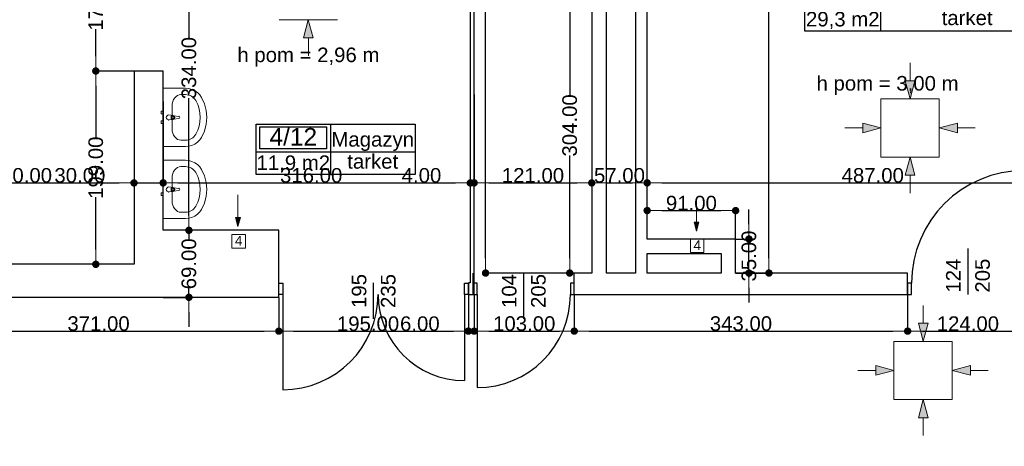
# Model space of a CAD drawing. Header units: millimetres. Extents: x -166872 to -65719, y 14266 to 44345.
# Tile 40 of 65: x -124714 to -114583, y 33545 to 37938. Entities that reach past the tile are written whole.
import ezdxf
from ezdxf.enums import TextEntityAlignment as Align

# ---------------------------------------------------------------- set-up
doc = ezdxf.new("R2010")
doc.units = ezdxf.units.MM
doc.header["$MEASUREMENT"] = 0
for name, color, linetype in [('Drzwi', 7, 'Continuous'), ('Linia', 7, 'Continuous'), ('Obiekt', 7, 'Continuous'), ('Strefa', 7, 'Continuous'), ('Słup', 7, 'Continuous'), ('Tekst', 7, 'Continuous'), ('Wymiary', 63, 'Continuous'), ('Ściana', 7, 'Continuous')]:
    doc.layers.add(name, color=color, linetype=linetype)
doc.styles.add('Arial', font='txt')
doc.styles.add('Times new roman', font='txt')
doc.dimstyles.new('GENERATED_STYLE__1', dxfattribs={"dimtxt": 150, "dimasz": 152, "dimexe": 0.18, "dimexo": 0, "dimgap": 0.09, "dimtad": 1, "dimtih": 1, "dimtoh": 1, "dimlfac": 0.1, "dimzin": 0, "dimdsep": 46, "dimtxsty": 'Arial', "dimblk": 'ARROWHEAD_11', "dimblk1": 'ARROWHEAD_11', "dimblk2": 'ARROWHEAD_11', "dimcen": 0.09, "dimclrd": 114, "dimclre": 114, "dimclrt": 114, "dimazin": 0, "dimtfac": 1, "dimtdec": 4, "dimtmove": 0, "dimatfit": 3, "dimfxl": 1, "dimtolj": 1, "dimtzin": 0, "dimarcsym": 0})
doc.dimstyles.new('GENERATED_STYLE__2', dxfattribs={"dimtxt": 150, "dimasz": 152, "dimexe": 0.18, "dimexo": 0, "dimgap": 0.09, "dimtad": 1, "dimlfac": 0.1, "dimzin": 0, "dimdsep": 46, "dimtxsty": 'Arial', "dimblk": 'ARROWHEAD_11', "dimblk1": 'ARROWHEAD_11', "dimblk2": 'ARROWHEAD_11', "dimcen": 0.09, "dimclrd": 114, "dimclre": 114, "dimclrt": 114, "dimazin": 0, "dimtfac": 1, "dimtdec": 4, "dimtmove": 0, "dimatfit": 3, "dimfxl": 1, "dimtolj": 1, "dimtzin": 0, "dimarcsym": 0})

# ---------------------------------------------------------------- blocks, each defined once
blk = doc.blocks.new('Magazyn_4_12_12', base_point=(-121517, 36577))
at = {"layer": 'Strefa'}
for p, q in [((-122281, 36860), (-120646, 36860)), ((-122281, 36342), (-122281, 36860)), ((-122242, 36834), (-121556, 36834)), ((-122242, 36608), (-122242, 36834)), ((-121556, 36834), (-121556, 36608)), ((-121517, 36860), (-121517, 36342)), ((-120646, 36860), (-120646, 36342)), ((-122281, 36577), (-120646, 36577)), ((-121556, 36608), (-122242, 36608)), ((-120646, 36342), (-122281, 36342))]:
    blk.add_line(p, q, dxfattribs=at)
at = {"layer": 'Strefa', "style": 'Arial'}
for tag, height, p in [('ROOM_NUMBER', 180, (-121899, 36732)), ('ROOM_NAME', 150, (-121082, 36706)), ('ROOM_CALC_AREA', 150, (-121899, 36465)), ('floor_f', 150, (-121082, 36479))]:
    blk.add_attdef(tag, text='', height=height, dxfattribs=at).set_placement(p, align=Align.MIDDLE_CENTER)
blk = doc.blocks.new('Sala pooperacyjna_4_14_14', base_point=(-115856, 38055))
at = {"layer": 'Strefa'}
for p, q in [((-116635, 38338), (-114076, 38338)), ((-116635, 37820), (-116635, 38338)), ((-116596, 38312), (-115895, 38312)), ((-116596, 38086), (-116596, 38312)), ((-115895, 38312), (-115895, 38086)), ((-115856, 38338), (-115856, 37820)), ((-114076, 38338), (-114076, 37820)), ((-116635, 38055), (-114076, 38055)), ((-115895, 38086), (-116596, 38086)), ((-114076, 37820), (-116635, 37820))]:
    blk.add_line(p, q, dxfattribs=at)
at = {"layer": 'Strefa', "style": 'Arial'}
for tag, height, p in [('ROOM_NUMBER', 180, (-116245, 38210)), ('ROOM_NAME', 150, (-114966, 38184)), ('ROOM_CALC_AREA', 150, (-116245, 37943)), ('floor_f', 150, (-114966, 37957))]:
    blk.add_attdef(tag, text='', height=height, dxfattribs=at).set_placement(p, align=Align.MIDDLE_CENTER)
blk = doc.blocks.new('ARROWHEAD_11')
at = {"color": 0, "linetype": 'Continuous', "lineweight": 0}
blk.add_line((0, 0), (-1, 0), dxfattribs=at)
at = {"color": 0, "linetype": 'Continuous', "lineweight": 0, "const_width": 0.25, "flags": 128}
blk.add_lwpolyline([(-0.125, 0, 1), (0.125, 0, 1)], format="xyb", close=True, dxfattribs=at)
blk = doc.blocks.new('*D5693')
at = {"layer": 'Defpoints', "color": 0}
for p in [(-122048, 35079), (-122048, 34731), (-125758, 28394)]:
    blk.add_point(p, dxfattribs=at)
at = {"layer": 'Wymiary', "color": 114, "lineweight": -2}
for p, q in [((-122048, 35079), (-122048, 34731)), ((-125758, 28394), (-125758, 34731)), ((-125606, 34731), (-122200, 34731))]:
    blk.add_line(p, q, dxfattribs=at)
at = {"layer": 'Wymiary', "color": 114, "lineweight": -2, "xscale": 152, "yscale": 152, "zscale": 152, "rotation": 180}
blk.add_blockref('ARROWHEAD_11', (-125758, 34731), dxfattribs=at)
at = {"layer": 'Wymiary', "color": 114, "lineweight": -2, "xscale": 152, "yscale": 152, "zscale": 152}
blk.add_blockref('ARROWHEAD_11', (-122048, 34731), dxfattribs=at)
at = {"layer": 'Wymiary', "color": 114, "lineweight": 13, "insert": (-123903, 34808), "char_height": 150, "attachment_point": 5, "style": 'Arial'}
blk.add_mtext('\\A1;371.00', dxfattribs=at)
blk = doc.blocks.new('*D5694')
at = {"layer": 'Defpoints', "color": 0}
for p in [(-122048, 35079), (-120098, 35109), (-120098, 34731)]:
    blk.add_point(p, dxfattribs=at)
at = {"layer": 'Wymiary', "color": 114, "lineweight": -2}
for p, q in [((-122048, 35079), (-122048, 34731)), ((-120098, 35109), (-120098, 34731)), ((-121896, 34731), (-120250, 34731))]:
    blk.add_line(p, q, dxfattribs=at)
at = {"layer": 'Wymiary', "color": 114, "lineweight": -2, "xscale": 152, "yscale": 152, "zscale": 152, "rotation": 180}
blk.add_blockref('ARROWHEAD_11', (-122048, 34731), dxfattribs=at)
at = {"layer": 'Wymiary', "color": 114, "lineweight": -2, "xscale": 152, "yscale": 152, "zscale": 152}
blk.add_blockref('ARROWHEAD_11', (-120098, 34731), dxfattribs=at)
at = {"layer": 'Wymiary', "color": 114, "lineweight": 13, "insert": (-121130, 34807), "char_height": 150, "attachment_point": 5, "style": 'Arial'}
blk.add_mtext('\\A1;195.00', dxfattribs=at)
blk = doc.blocks.new('*D5695')
at = {"layer": 'Defpoints', "color": 0}
for p in [(-120098, 35109), (-120038, 35109), (-120038, 34731)]:
    blk.add_point(p, dxfattribs=at)
at = {"layer": 'Wymiary', "color": 114, "lineweight": -2}
for p, q in [((-120098, 35109), (-120098, 34731)), ((-120038, 35109), (-120038, 34731)), ((-120792, 34731), (-120402, 34731)), ((-120402, 34731), (-120250, 34731)), ((-120098, 34731), (-120038, 34731)), ((-119886, 34731), (-119734, 34731))]:
    blk.add_line(p, q, dxfattribs=at)
at = {"layer": 'Wymiary', "color": 114, "lineweight": -2, "xscale": 152, "yscale": 152, "zscale": 152}
blk.add_blockref('ARROWHEAD_11', (-120098, 34731), dxfattribs=at)
at = {"layer": 'Wymiary', "color": 114, "lineweight": -2, "xscale": 152, "yscale": 152, "zscale": 152, "rotation": 180}
blk.add_blockref('ARROWHEAD_11', (-120038, 34731), dxfattribs=at)
at = {"layer": 'Wymiary', "color": 114, "lineweight": 13, "insert": (-120597, 34807), "char_height": 150, "attachment_point": 5, "style": 'Arial'}
blk.add_mtext('\\A1;6.00', dxfattribs=at)
blk = doc.blocks.new('*D5696')
at = {"layer": 'Defpoints', "color": 0}
for p in [(-120038, 35109), (-119008, 35109), (-119008, 34731)]:
    blk.add_point(p, dxfattribs=at)
at = {"layer": 'Wymiary', "color": 114, "lineweight": -2}
for p, q in [((-120038, 35109), (-120038, 34731)), ((-119008, 35109), (-119008, 34731)), ((-119886, 34731), (-119160, 34731))]:
    blk.add_line(p, q, dxfattribs=at)
at = {"layer": 'Wymiary', "color": 114, "lineweight": -2, "xscale": 152, "yscale": 152, "zscale": 152, "rotation": 180}
blk.add_blockref('ARROWHEAD_11', (-120038, 34731), dxfattribs=at)
at = {"layer": 'Wymiary', "color": 114, "lineweight": -2, "xscale": 152, "yscale": 152, "zscale": 152}
blk.add_blockref('ARROWHEAD_11', (-119008, 34731), dxfattribs=at)
at = {"layer": 'Wymiary', "color": 114, "lineweight": 13, "insert": (-119523, 34808), "char_height": 150, "attachment_point": 5, "style": 'Arial'}
blk.add_mtext('\\A1;103.00', dxfattribs=at)
blk = doc.blocks.new('*D5697')
at = {"layer": 'Defpoints', "color": 0}
for p in [(-119008, 35109), (-115578, 35109), (-115578, 34731)]:
    blk.add_point(p, dxfattribs=at)
at = {"layer": 'Wymiary', "color": 114, "lineweight": -2}
for p, q in [((-119008, 35109), (-119008, 34731)), ((-115578, 35109), (-115578, 34731)), ((-118856, 34731), (-115730, 34731))]:
    blk.add_line(p, q, dxfattribs=at)
at = {"layer": 'Wymiary', "color": 114, "lineweight": -2, "xscale": 152, "yscale": 152, "zscale": 152, "rotation": 180}
blk.add_blockref('ARROWHEAD_11', (-119008, 34731), dxfattribs=at)
at = {"layer": 'Wymiary', "color": 114, "lineweight": -2, "xscale": 152, "yscale": 152, "zscale": 152}
blk.add_blockref('ARROWHEAD_11', (-115578, 34731), dxfattribs=at)
at = {"layer": 'Wymiary', "color": 114, "lineweight": 13, "insert": (-117293, 34808), "char_height": 150, "attachment_point": 5, "style": 'Arial'}
blk.add_mtext('\\A1;343.00', dxfattribs=at)
blk = doc.blocks.new('*D5698')
at = {"layer": 'Defpoints', "color": 0}
for p in [(-115578, 35109), (-114338, 35109), (-114338, 34731)]:
    blk.add_point(p, dxfattribs=at)
at = {"layer": 'Wymiary', "color": 114, "lineweight": -2}
for p, q in [((-115578, 35109), (-115578, 34731)), ((-114338, 35109), (-114338, 34731)), ((-115426, 34731), (-114490, 34731))]:
    blk.add_line(p, q, dxfattribs=at)
at = {"layer": 'Wymiary', "color": 114, "lineweight": -2, "xscale": 152, "yscale": 152, "zscale": 152, "rotation": 180}
blk.add_blockref('ARROWHEAD_11', (-115578, 34731), dxfattribs=at)
at = {"layer": 'Wymiary', "color": 114, "lineweight": -2, "xscale": 152, "yscale": 152, "zscale": 152}
blk.add_blockref('ARROWHEAD_11', (-114338, 34731), dxfattribs=at)
at = {"layer": 'Wymiary', "color": 114, "lineweight": 13, "insert": (-114958, 34807), "char_height": 150, "attachment_point": 5, "style": 'Arial'}
blk.add_mtext('\\A1;124.00', dxfattribs=at)
blk = doc.blocks.new('*D5808')
at = {"layer": 'Defpoints', "color": 0}
for p in [(-123931, 37409), (-123538, 37409), (-123538, 35419)]:
    blk.add_point(p, dxfattribs=at)
at = {"layer": 'Wymiary', "color": 114, "lineweight": -2}
for p, q in [((-123538, 37409), (-123932, 37409)), ((-123931, 37257), (-123931, 36718)), ((-123931, 35571), (-123931, 36110)), ((-123538, 35419), (-123932, 35419))]:
    blk.add_line(p, q, dxfattribs=at)
at = {"layer": 'Wymiary', "color": 114, "lineweight": -2, "xscale": 152, "yscale": 152, "zscale": 152}
for p, rotation in [((-123931, 37409), 90), ((-123931, 35419), 270)]:
    blk.add_blockref('ARROWHEAD_11', p, dxfattribs=dict(at, rotation=rotation))
at = {"layer": 'Wymiary', "color": 114, "lineweight": 13, "insert": (-123931, 36414), "char_height": 150, "attachment_point": 5, "rotation": 90, "style": 'Arial'}
blk.add_mtext('\\A1;199.00', dxfattribs=at)
blk = doc.blocks.new('*D5809')
at = {"layer": 'Defpoints', "color": 0}
for p in [(-123931, 39109), (-123538, 39109), (-123538, 37409)]:
    blk.add_point(p, dxfattribs=at)
at = {"layer": 'Wymiary', "color": 114, "lineweight": -2}
for p, q in [((-123538, 39109), (-123932, 39109)), ((-123931, 38957), (-123931, 38450)), ((-123931, 37561), (-123931, 37841)), ((-123538, 37409), (-123932, 37409))]:
    blk.add_line(p, q, dxfattribs=at)
at = {"layer": 'Wymiary', "color": 114, "lineweight": -2, "xscale": 152, "yscale": 152, "zscale": 152}
for p, rotation in [((-123931, 39109), 90), ((-123931, 37409), 270)]:
    blk.add_blockref('ARROWHEAD_11', p, dxfattribs=dict(at, rotation=rotation))
at = {"layer": 'Wymiary', "color": 114, "lineweight": 13, "insert": (-123931, 38145), "char_height": 150, "attachment_point": 5, "rotation": 90, "style": 'Arial'}
blk.add_mtext('\\A1;170.00', dxfattribs=at)
blk = doc.blocks.new('*D5813')
at = {"layer": 'Defpoints', "color": 0}
for p in [(-119055, 38369), (-118828, 38369), (-118828, 35329)]:
    blk.add_point(p, dxfattribs=at)
at = {"layer": 'Wymiary', "color": 114, "lineweight": -2}
for p, q in [((-118828, 38369), (-119055, 38369)), ((-119055, 38217), (-119055, 37160)), ((-119055, 35481), (-119055, 36538)), ((-118828, 35329), (-119055, 35329))]:
    blk.add_line(p, q, dxfattribs=at)
at = {"layer": 'Wymiary', "color": 114, "lineweight": -2, "xscale": 152, "yscale": 152, "zscale": 152}
for p, rotation in [((-119055, 38369), 90), ((-119055, 35329), 270)]:
    blk.add_blockref('ARROWHEAD_11', p, dxfattribs=dict(at, rotation=rotation))
at = {"layer": 'Wymiary', "color": 114, "lineweight": 13, "insert": (-119055, 36849), "char_height": 150, "attachment_point": 5, "rotation": 90, "style": 'Arial'}
blk.add_mtext('\\A1;304.00', dxfattribs=at)
blk = doc.blocks.new('*D5814')
at = {"layer": 'Defpoints', "color": 0}
for p in [(-117348, 35679), (-117211, 35679), (-117348, 35329)]:
    blk.add_point(p, dxfattribs=at)
at = {"layer": 'Wymiary', "color": 114, "lineweight": -2}
for p, q in [((-117211, 35831), (-117211, 35983)), ((-117348, 35679), (-117211, 35679)), ((-117211, 35329), (-117211, 35679)), ((-117348, 35329), (-117211, 35329)), ((-117211, 35177), (-117211, 35025))]:
    blk.add_line(p, q, dxfattribs=at)
at = {"layer": 'Wymiary', "color": 114, "lineweight": -2, "xscale": 152, "yscale": 152, "zscale": 152}
for p, rotation in [((-117211, 35679), 270), ((-117211, 35329), 90)]:
    blk.add_blockref('ARROWHEAD_11', p, dxfattribs=dict(at, rotation=rotation))
at = {"layer": 'Wymiary', "color": 114, "lineweight": 13, "insert": (-117211, 35504), "char_height": 150, "attachment_point": 5, "rotation": 90, "style": 'Arial'}
blk.add_mtext('\\A1;35.00', dxfattribs=at)
blk = doc.blocks.new('*D5817')
at = {"layer": 'Defpoints', "color": 0}
for p in [(-117348, 35972), (-118258, 35679), (-117348, 35679)]:
    blk.add_point(p, dxfattribs=at)
at = {"layer": 'Wymiary', "color": 114, "lineweight": -2}
for p, q in [((-118258, 35679), (-118258, 35972)), ((-118106, 35972), (-117500, 35972)), ((-117348, 35679), (-117348, 35972))]:
    blk.add_line(p, q, dxfattribs=at)
at = {"layer": 'Wymiary', "color": 114, "lineweight": -2, "xscale": 152, "yscale": 152, "zscale": 152, "rotation": 180}
blk.add_blockref('ARROWHEAD_11', (-118258, 35972), dxfattribs=at)
at = {"layer": 'Wymiary', "color": 114, "lineweight": -2, "xscale": 152, "yscale": 152, "zscale": 152}
blk.add_blockref('ARROWHEAD_11', (-117348, 35972), dxfattribs=at)
at = {"layer": 'Wymiary', "color": 114, "lineweight": 13, "insert": (-117803, 36048), "char_height": 150, "attachment_point": 5, "style": 'Arial'}
blk.add_mtext('\\A1;91.00', dxfattribs=at)
blk = doc.blocks.new('*D5818')
at = {"layer": 'Defpoints', "color": 0}
for p in [(-118258, 41625), (-117005, 41625), (-117348, 35329)]:
    blk.add_point(p, dxfattribs=at)
at = {"layer": 'Wymiary', "color": 114, "lineweight": -2}
for p, q in [((-118258, 41625), (-117005, 41625)), ((-117005, 41473), (-117005, 38643)), ((-117005, 35481), (-117005, 38311)), ((-117348, 35329), (-117005, 35329))]:
    blk.add_line(p, q, dxfattribs=at)
at = {"layer": 'Wymiary', "color": 114, "lineweight": -2, "xscale": 152, "yscale": 152, "zscale": 152}
for p, rotation in [((-117005, 41625), 90), ((-117005, 35329), 270)]:
    blk.add_blockref('ARROWHEAD_11', p, dxfattribs=dict(at, rotation=rotation))
at = {"layer": 'Wymiary', "color": 114, "lineweight": 13, "insert": (-117005, 38477), "char_height": 150, "attachment_point": 5, "rotation": 90, "style": 'Arial'}
blk.add_mtext('\\A1;630', dxfattribs=at)
blk = doc.blocks.new('*D5828')
at = {"layer": 'Defpoints', "color": 0}
for p in [(-119921, 41639), (-118950, 41639), (-118828, 35329)]:
    blk.add_point(p, dxfattribs=at)
at = {"layer": 'Wymiary', "color": 114, "lineweight": -2}
for p, q in [((-118950, 41639), (-119921, 41639)), ((-119921, 41487), (-119921, 38636)), ((-119921, 35481), (-119921, 38332)), ((-118828, 35329), (-119921, 35329))]:
    blk.add_line(p, q, dxfattribs=at)
at = {"layer": 'Wymiary', "color": 114, "lineweight": -2, "xscale": 152, "yscale": 152, "zscale": 152}
for p, rotation in [((-119921, 41639), 90), ((-119921, 35329), 270)]:
    blk.add_blockref('ARROWHEAD_11', p, dxfattribs=dict(at, rotation=rotation))
at = {"layer": 'Wymiary', "color": 114, "lineweight": 13, "insert": (-119921, 38484), "char_height": 150, "attachment_point": 5, "rotation": 90, "style": 'Arial'}
blk.add_mtext('\\A1;631', dxfattribs=at)
blk = doc.blocks.new('*D5839')
at = {"layer": 'Defpoints', "color": 0}
for p in [(-123538, 37094), (-123538, 36257), (-125638, 36144)]:
    blk.add_point(p, dxfattribs=at)
at = {"layer": 'Wymiary', "color": 114, "lineweight": -2}
for p, q in [((-123538, 37094), (-123538, 36257)), ((-125638, 36144), (-125638, 36257)), ((-125486, 36257), (-123690, 36257))]:
    blk.add_line(p, q, dxfattribs=at)
at = {"layer": 'Wymiary', "color": 114, "lineweight": -2, "xscale": 152, "yscale": 152, "zscale": 152, "rotation": 180}
blk.add_blockref('ARROWHEAD_11', (-125638, 36257), dxfattribs=at)
at = {"layer": 'Wymiary', "color": 114, "lineweight": -2, "xscale": 152, "yscale": 152, "zscale": 152}
blk.add_blockref('ARROWHEAD_11', (-123538, 36257), dxfattribs=at)
at = {"layer": 'Wymiary', "color": 114, "lineweight": 13, "insert": (-124702, 36334), "char_height": 150, "attachment_point": 5, "style": 'Arial'}
blk.add_mtext('\\A1;210.00', dxfattribs=at)
blk = doc.blocks.new('*D5840')
at = {"layer": 'Defpoints', "color": 0}
for p in [(-123538, 37094), (-123238, 37094), (-123238, 36257)]:
    blk.add_point(p, dxfattribs=at)
at = {"layer": 'Wymiary', "color": 114, "lineweight": -2}
for p, q in [((-123538, 37094), (-123538, 36257)), ((-123238, 37094), (-123238, 36257)), ((-124348, 36257), (-123842, 36257)), ((-123842, 36257), (-123690, 36257)), ((-123538, 36257), (-123238, 36257)), ((-123086, 36257), (-122934, 36257))]:
    blk.add_line(p, q, dxfattribs=at)
at = {"layer": 'Wymiary', "color": 114, "lineweight": -2, "xscale": 152, "yscale": 152, "zscale": 152}
blk.add_blockref('ARROWHEAD_11', (-123538, 36257), dxfattribs=at)
at = {"layer": 'Wymiary', "color": 114, "lineweight": -2, "xscale": 152, "yscale": 152, "zscale": 152, "rotation": 180}
blk.add_blockref('ARROWHEAD_11', (-123238, 36257), dxfattribs=at)
at = {"layer": 'Wymiary', "color": 114, "lineweight": 13, "insert": (-124095, 36334), "char_height": 150, "attachment_point": 5, "style": 'Arial'}
blk.add_mtext('\\A1;30.00', dxfattribs=at)
blk = doc.blocks.new('*D5841')
at = {"layer": 'Defpoints', "color": 0}
for p in [(-123238, 37094), (-120078, 37169), (-120078, 36257)]:
    blk.add_point(p, dxfattribs=at)
at = {"layer": 'Wymiary', "color": 114, "lineweight": -2}
for p, q in [((-123238, 37094), (-123238, 36257)), ((-120078, 37169), (-120078, 36257)), ((-123086, 36257), (-120230, 36257))]:
    blk.add_line(p, q, dxfattribs=at)
at = {"layer": 'Wymiary', "color": 114, "lineweight": -2, "xscale": 152, "yscale": 152, "zscale": 152, "rotation": 180}
blk.add_blockref('ARROWHEAD_11', (-123238, 36257), dxfattribs=at)
at = {"layer": 'Wymiary', "color": 114, "lineweight": -2, "xscale": 152, "yscale": 152, "zscale": 152}
blk.add_blockref('ARROWHEAD_11', (-120078, 36257), dxfattribs=at)
at = {"layer": 'Wymiary', "color": 114, "lineweight": 13, "insert": (-121715, 36334), "char_height": 150, "attachment_point": 5, "style": 'Arial'}
blk.add_mtext('\\A1;316.00', dxfattribs=at)
blk = doc.blocks.new('*D5842')
at = {"layer": 'Defpoints', "color": 0}
for p in [(-120078, 37169), (-120038, 37169), (-120038, 36257)]:
    blk.add_point(p, dxfattribs=at)
at = {"layer": 'Wymiary', "color": 114, "lineweight": -2}
for p, q in [((-120078, 37169), (-120078, 36257)), ((-120038, 37169), (-120038, 36257)), ((-120777, 36257), (-120382, 36257)), ((-120382, 36257), (-120230, 36257)), ((-120078, 36257), (-120038, 36257)), ((-119886, 36257), (-119734, 36257))]:
    blk.add_line(p, q, dxfattribs=at)
at = {"layer": 'Wymiary', "color": 114, "lineweight": -2, "xscale": 152, "yscale": 152, "zscale": 152}
blk.add_blockref('ARROWHEAD_11', (-120078, 36257), dxfattribs=at)
at = {"layer": 'Wymiary', "color": 114, "lineweight": -2, "xscale": 152, "yscale": 152, "zscale": 152, "rotation": 180}
blk.add_blockref('ARROWHEAD_11', (-120038, 36257), dxfattribs=at)
at = {"layer": 'Wymiary', "color": 114, "lineweight": 13, "insert": (-120580, 36334), "char_height": 150, "attachment_point": 5, "style": 'Arial'}
blk.add_mtext('\\A1;4.00', dxfattribs=at)
blk = doc.blocks.new('*D5843')
at = {"layer": 'Defpoints', "color": 0}
for p in [(-120038, 37169), (-118828, 36849), (-118828, 36257)]:
    blk.add_point(p, dxfattribs=at)
at = {"layer": 'Wymiary', "color": 114, "lineweight": -2}
for p, q in [((-120038, 37169), (-120038, 36257)), ((-118828, 36849), (-118828, 36257)), ((-119886, 36257), (-118980, 36257))]:
    blk.add_line(p, q, dxfattribs=at)
at = {"layer": 'Wymiary', "color": 114, "lineweight": -2, "xscale": 152, "yscale": 152, "zscale": 152, "rotation": 180}
blk.add_blockref('ARROWHEAD_11', (-120038, 36257), dxfattribs=at)
at = {"layer": 'Wymiary', "color": 114, "lineweight": -2, "xscale": 152, "yscale": 152, "zscale": 152}
blk.add_blockref('ARROWHEAD_11', (-118828, 36257), dxfattribs=at)
at = {"layer": 'Wymiary', "color": 114, "lineweight": 13, "insert": (-119433, 36334), "char_height": 150, "attachment_point": 5, "style": 'Arial'}
blk.add_mtext('\\A1;121.00', dxfattribs=at)
blk = doc.blocks.new('*D5844')
at = {"layer": 'Defpoints', "color": 0}
for p in [(-118828, 36849), (-118258, 36257), (-118258, 35679)]:
    blk.add_point(p, dxfattribs=at)
at = {"layer": 'Wymiary', "color": 114, "lineweight": -2}
for p, q in [((-118828, 36849), (-118828, 36257)), ((-118676, 36257), (-118410, 36257)), ((-118258, 35679), (-118258, 36257))]:
    blk.add_line(p, q, dxfattribs=at)
at = {"layer": 'Wymiary', "color": 114, "lineweight": -2, "xscale": 152, "yscale": 152, "zscale": 152, "rotation": 180}
blk.add_blockref('ARROWHEAD_11', (-118828, 36257), dxfattribs=at)
at = {"layer": 'Wymiary', "color": 114, "lineweight": -2, "xscale": 152, "yscale": 152, "zscale": 152}
blk.add_blockref('ARROWHEAD_11', (-118258, 36257), dxfattribs=at)
at = {"layer": 'Wymiary', "color": 114, "lineweight": 13, "insert": (-118543, 36334), "char_height": 150, "attachment_point": 5, "style": 'Arial'}
blk.add_mtext('\\A1;57.00', dxfattribs=at)
blk = doc.blocks.new('*D5845')
at = {"layer": 'Defpoints', "color": 0}
for p in [(-113388, 36257), (-118258, 35679), (-113388, 35639)]:
    blk.add_point(p, dxfattribs=at)
at = {"layer": 'Wymiary', "color": 114, "lineweight": -2}
for p, q in [((-118258, 35679), (-118258, 36257)), ((-118106, 36257), (-113540, 36257)), ((-113388, 35639), (-113388, 36257))]:
    blk.add_line(p, q, dxfattribs=at)
at = {"layer": 'Wymiary', "color": 114, "lineweight": -2, "xscale": 152, "yscale": 152, "zscale": 152, "rotation": 180}
blk.add_blockref('ARROWHEAD_11', (-118258, 36257), dxfattribs=at)
at = {"layer": 'Wymiary', "color": 114, "lineweight": -2, "xscale": 152, "yscale": 152, "zscale": 152}
blk.add_blockref('ARROWHEAD_11', (-113388, 36257), dxfattribs=at)
at = {"layer": 'Wymiary', "color": 114, "lineweight": 13, "insert": (-115937, 36334), "char_height": 150, "attachment_point": 5, "style": 'Arial'}
blk.add_mtext('\\A1;487.00', dxfattribs=at)
blk = doc.blocks.new('*D5855')
at = {"layer": 'Defpoints', "color": 0}
for p in [(-122973, 35769), (-122048, 35769), (-123238, 35079)]:
    blk.add_point(p, dxfattribs=at)
at = {"layer": 'Wymiary', "color": 114, "lineweight": -2}
for p, q in [((-122973, 35921), (-122973, 36073)), ((-122048, 35769), (-122973, 35769)), ((-122973, 35769), (-122973, 35678)), ((-122973, 35079), (-122973, 35171)), ((-123238, 35079), (-122973, 35079)), ((-122973, 34927), (-122973, 34775))]:
    blk.add_line(p, q, dxfattribs=at)
at = {"layer": 'Wymiary', "color": 114, "lineweight": -2, "xscale": 152, "yscale": 152, "zscale": 152}
for p, rotation in [((-122973, 35769), 270), ((-122973, 35079), 90)]:
    blk.add_blockref('ARROWHEAD_11', p, dxfattribs=dict(at, rotation=rotation))
at = {"layer": 'Wymiary', "color": 114, "lineweight": 13, "insert": (-122973, 35424), "char_height": 150, "attachment_point": 5, "rotation": 90, "style": 'Arial'}
blk.add_mtext('\\A1;69.00', dxfattribs=at)
blk = doc.blocks.new('*D5856')
at = {"layer": 'Defpoints', "color": 0}
for p in [(-123538, 39109), (-122973, 39109), (-122048, 35769)]:
    blk.add_point(p, dxfattribs=at)
at = {"layer": 'Wymiary', "color": 114, "lineweight": -2}
for p, q in [((-123538, 39109), (-122973, 39109)), ((-122973, 38957), (-122973, 37750)), ((-122973, 35921), (-122973, 37128)), ((-122048, 35769), (-122973, 35769))]:
    blk.add_line(p, q, dxfattribs=at)
at = {"layer": 'Wymiary', "color": 114, "lineweight": -2, "xscale": 152, "yscale": 152, "zscale": 152}
for p, rotation in [((-122973, 39109), 90), ((-122973, 35769), 270)]:
    blk.add_blockref('ARROWHEAD_11', p, dxfattribs=dict(at, rotation=rotation))
at = {"layer": 'Wymiary', "color": 114, "lineweight": 13, "insert": (-122973, 37439), "char_height": 150, "attachment_point": 5, "rotation": 90, "style": 'Arial'}
blk.add_mtext('\\A1;334.00', dxfattribs=at)

msp = doc.modelspace()

# ---------------------------------------------------------------- hatches: boundary and pattern name
at = {"layer": 'Linia', "linetype": 'Continuous', "lineweight": 13}
for points in [[(-121744.413, 37937.436), (-121794.164, 37750.767), (-121694.164, 37750.9)], [(-115552.903, 37122.484), (-115502.654, 37309.02), (-115602.654, 37309.153)], [(-115854.104, 36822.485), (-116040.706, 36872.485), (-116040.706, 36772.485)], [(-115253.304, 36822.485), (-115066.701, 36772.485), (-115066.701, 36872.485)], [(-115552.903, 36522.485), (-115602.654, 36335.816), (-115502.654, 36335.949)], [(-122468.548, 35806.971), (-122443.548, 35900.272), (-122493.548, 35900.272)], [(-117750.248, 35759.955), (-117725.248, 35853.257), (-117775.248, 35853.257)], [(-115418.102, 34626.22), (-115367.853, 34812.755), (-115467.853, 34812.889)], [(-115719.302, 34326.22), (-115905.905, 34376.22), (-115905.905, 34276.22)], [(-115118.502, 34326.22), (-114931.9, 34276.22), (-114931.9, 34376.22)], [(-115418.102, 34026.22), (-115467.853, 33839.551), (-115367.853, 33839.685)]]:
    msp.add_hatch(color=256, dxfattribs=at).paths.add_polyline_path(points)

# ---------------------------------------------------------------- linework, layer by layer
at = {"layer": 'Drzwi'}
for p, q in [((-122048.019, 35224.32), (-122008.019, 35224.32)), ((-122048.019, 35109.32), (-122048.019, 35224.32)), ((-122048.019, 35109.32), (-122048.019, 35224.32)), ((-122008.019, 35224.32), (-122008.019, 35109.32)), ((-120138.019, 35109.32), (-120138.019, 35224.32)), ((-120138.019, 35224.32), (-120098.019, 35224.32)), ((-120098.019, 35224.32), (-120098.019, 35109.32)), ((-120098.019, 35109.32), (-120098.019, 35224.32)), ((-120008.019, 35224.32), (-120048.019, 35224.32)), ((-120048.019, 35224.32), (-120048.019, 35109.32)), ((-120048.019, 35109.32), (-120048.019, 35224.32)), ((-120008.019, 35109.32), (-120008.019, 35224.32)), ((-119008.019, 35224.32), (-119048.019, 35224.32)), ((-119048.019, 35224.32), (-119048.019, 35109.32)), ((-119008.019, 35109.32), (-119008.019, 35224.32)), ((-119008.019, 35109.32), (-119008.019, 35224.32)), ((-115538.019, 35224.32), (-115578.019, 35224.32)), ((-115578.019, 35224.32), (-115578.019, 35109.32)), ((-115578.019, 35109.32), (-115578.019, 35224.32)), ((-115538.019, 35109.32), (-115538.019, 35224.32)), ((-122008.019, 35109.32), (-122048.019, 35109.32)), ((-122008.019, 35109.32), (-122008.019, 34127.32)), ((-120098.019, 35109.32), (-120138.019, 35109.32)), ((-120138.019, 35109.32), (-120138.019, 34221.32)), ((-120048.019, 35109.32), (-120008.019, 35109.32)), ((-120008.019, 35109.32), (-120008.019, 34149.32)), ((-119048.019, 35109.32), (-119008.019, 35109.32)), ((-115578.019, 35109.32), (-115538.019, 35109.32))]:
    msp.add_line(p, q, dxfattribs=at)
for centre, radius, start, end in [((-114378.019, 35224.32), 1160, 90, 180), ((-122008.019, 35109.32), 982, 270, 0), ((-120138.019, 35109.32), 888, 180, 270), ((-120008.019, 35109.32), 960, 270, 0)]:
    msp.add_arc(centre, radius, start, end, dxfattribs=at)
at = {"layer": 'Linia', "lineweight": 13}
for p, q in [((-122044.813, 37937.036), (-121444.813, 37937.036)), ((-121744.413, 37937.436), (-121794.164, 37750.767)), ((-121744.413, 37937.436), (-121694.164, 37750.9)), ((-121694.164, 37750.9), (-121794.164, 37750.767)), ((-121743.919, 37567.061), (-121744.164, 37750.834)), ((-115552.409, 37492.859), (-115552.654, 37309.087)), ((-115552.903, 37122.484), (-115602.654, 37309.153)), ((-115602.654, 37309.153), (-115502.654, 37309.02)), ((-115552.903, 37122.484), (-115502.654, 37309.02)), ((-115253.304, 37122.085), (-115853.304, 37122.085)), ((-115853.304, 37122.085), (-115853.304, 36522.885)), ((-115253.304, 36522.885), (-115253.304, 37122.085)), ((-116224.479, 36822.485), (-116040.706, 36822.485)), ((-115854.104, 36822.485), (-116040.706, 36872.485)), ((-116040.706, 36772.485), (-116040.706, 36872.485)), ((-115854.104, 36822.485), (-116040.706, 36772.485)), ((-115253.304, 36822.485), (-115066.701, 36872.485)), ((-115253.304, 36822.485), (-115066.701, 36772.485)), ((-115066.701, 36872.485), (-115066.701, 36772.485)), ((-114882.929, 36822.485), (-115066.701, 36822.485)), ((-115853.304, 36522.085), (-115253.304, 36522.085)), ((-115552.903, 36522.485), (-115602.654, 36335.816)), ((-115552.903, 36522.485), (-115502.654, 36335.949)), ((-115502.654, 36335.949), (-115602.654, 36335.816)), ((-115552.409, 36152.11), (-115552.654, 36335.883)), ((-122468.548, 36134.663), (-122468.548, 35900.272)), ((-117750.248, 36087.647), (-117750.248, 35853.257)), ((-122468.548, 35806.971), (-122493.548, 35900.272)), ((-122493.548, 35900.272), (-122443.548, 35900.272)), ((-122468.548, 35806.971), (-122443.548, 35900.272)), ((-117750.248, 35759.955), (-117775.248, 35853.257)), ((-117775.248, 35853.257), (-117725.248, 35853.257)), ((-117750.248, 35759.955), (-117725.248, 35853.257)), ((-122531.882, 35586.336), (-122531.882, 35726.336)), ((-122531.882, 35726.336), (-122391.882, 35726.336)), ((-122391.882, 35726.336), (-122391.882, 35586.336)), ((-117813.581, 35539.32), (-117813.581, 35679.32)), ((-117813.581, 35679.32), (-117673.581, 35679.32)), ((-117673.581, 35679.32), (-117673.581, 35539.32)), ((-122391.882, 35586.336), (-122531.882, 35586.336)), ((-117673.581, 35539.32), (-117813.581, 35539.32)), ((-115417.608, 34996.594), (-115417.853, 34812.822)), ((-115418.102, 34626.22), (-115467.853, 34812.889)), ((-115467.853, 34812.889), (-115367.853, 34812.755)), ((-115418.102, 34626.22), (-115367.853, 34812.755)), ((-115118.502, 34625.82), (-115718.502, 34625.82)), ((-115718.502, 34625.82), (-115718.502, 34026.62)), ((-115118.502, 34026.62), (-115118.502, 34625.82)), ((-115719.302, 34326.22), (-115905.905, 34376.22)), ((-115905.905, 34276.22), (-115905.905, 34376.22)), ((-115118.502, 34326.22), (-114931.9, 34376.22)), ((-114931.9, 34376.22), (-114931.9, 34276.22)), ((-116089.677, 34326.22), (-115905.905, 34326.22)), ((-115719.302, 34326.22), (-115905.905, 34276.22)), ((-115118.502, 34326.22), (-114931.9, 34276.22)), ((-114748.127, 34326.22), (-114931.9, 34326.22)), ((-115718.502, 34025.82), (-115118.502, 34025.82)), ((-115418.102, 34026.22), (-115467.853, 33839.551)), ((-115418.102, 34026.22), (-115367.853, 33839.685)), ((-115367.853, 33839.685), (-115467.853, 33839.551)), ((-115417.608, 33655.845), (-115417.853, 33839.618))]:
    msp.add_line(p, q, dxfattribs=at)
at = {"layer": 'Obiekt', "lineweight": 5}
for p, q in [((-123008.928, 37231.406), (-123238.019, 37231.406)), ((-123238.019, 37231.406), (-123238.019, 36631.406)), ((-122975.206, 37228.511), (-123008.928, 37231.406)), ((-122942.562, 37219.919), (-122975.206, 37228.511)), ((-122912.038, 37205.905), (-122942.562, 37219.919)), ((-122884.612, 37186.915), (-122912.038, 37205.905)), ((-122861.158, 37163.558), (-122884.612, 37186.915)), ((-123054.746, 37166.189), (-123008.928, 37166.189)), ((-122842.428, 37136.58), (-122861.158, 37163.558)), ((-122812.487, 37071.388), (-122842.428, 37136.58)), ((-123238.019, 36994.906), (-123258.019, 36994.906)), ((-123258.019, 36994.906), (-123258.019, 36967.906)), ((-123238.019, 36967.906), (-123238.019, 36994.906)), ((-123145.701, 37050.232), (-123145.701, 36812.58)), ((-122794.188, 37002.368), (-122812.487, 37071.388)), ((-122788.032, 36931.406), (-122794.188, 37002.368)), ((-123258.019, 36967.906), (-123238.019, 36967.906)), ((-123238.019, 36894.906), (-123258.019, 36894.906)), ((-123258.019, 36894.906), (-123258.019, 36867.906)), ((-123238.019, 36867.906), (-123238.019, 36894.906)), ((-123138.748, 36952.406), (-123180.701, 36956.406)), ((-123180.701, 36906.406), (-123138.748, 36910.406)), ((-123155.79, 36945.006), (-123140.92, 36945.006)), ((-123155.79, 36917.806), (-123155.79, 36945.006)), ((-123140.92, 36917.806), (-123155.79, 36917.806)), ((-123076.301, 36942.506), (-123129.234, 36949.136)), ((-123129.234, 36913.676), (-123076.301, 36920.306)), ((-122794.188, 36860.445), (-122788.032, 36931.406)), ((-123258.019, 36867.906), (-123238.019, 36867.906)), ((-122842.428, 36726.232), (-122812.487, 36791.424)), ((-122812.487, 36791.424), (-122794.188, 36860.445)), ((-123054.746, 36696.624), (-123008.928, 36696.624)), ((-122912.038, 36656.908), (-122884.612, 36675.897)), ((-122884.612, 36675.897), (-122861.158, 36699.254)), ((-122861.158, 36699.254), (-122842.428, 36726.232)), ((-123238.019, 36631.406), (-123008.928, 36631.406)), ((-123008.928, 36631.406), (-122975.206, 36634.301)), ((-122975.206, 36634.301), (-122942.562, 36642.893)), ((-122942.562, 36642.893), (-122912.038, 36656.908)), ((-123008.928, 36490.082), (-123238.019, 36490.082)), ((-123238.019, 36490.082), (-123238.019, 35890.082)), ((-122975.206, 36487.187), (-123008.928, 36490.082)), ((-122942.562, 36478.595), (-122975.206, 36487.187)), ((-122912.038, 36464.581), (-122942.562, 36478.595)), ((-123054.746, 36424.865), (-123008.928, 36424.865)), ((-122884.612, 36445.591), (-122912.038, 36464.581)), ((-122861.158, 36422.234), (-122884.612, 36445.591)), ((-122842.428, 36395.256), (-122861.158, 36422.234)), ((-122812.487, 36330.064), (-122842.428, 36395.256)), ((-123145.701, 36308.908), (-123145.701, 36071.256)), ((-122794.188, 36261.043), (-122812.487, 36330.064)), ((-123238.019, 36253.582), (-123258.019, 36253.582)), ((-123258.019, 36253.582), (-123258.019, 36226.582)), ((-123258.019, 36226.582), (-123238.019, 36226.582)), ((-123238.019, 36226.582), (-123238.019, 36253.582)), ((-123138.748, 36211.082), (-123180.701, 36215.082)), ((-123180.701, 36165.082), (-123138.748, 36169.082)), ((-123155.79, 36203.682), (-123140.92, 36203.682)), ((-123155.79, 36176.482), (-123155.79, 36203.682)), ((-123140.92, 36176.482), (-123155.79, 36176.482)), ((-123076.301, 36201.182), (-123129.234, 36207.812)), ((-123129.234, 36172.352), (-123076.301, 36178.982)), ((-122788.032, 36190.082), (-122794.188, 36261.043)), ((-122794.188, 36119.121), (-122788.032, 36190.082)), ((-123238.019, 36153.582), (-123258.019, 36153.582)), ((-123258.019, 36153.582), (-123258.019, 36126.582)), ((-123258.019, 36126.582), (-123238.019, 36126.582)), ((-123238.019, 36126.582), (-123238.019, 36153.582)), ((-122812.487, 36050.1), (-122794.188, 36119.121)), ((-122861.158, 35957.93), (-122842.428, 35984.908)), ((-122842.428, 35984.908), (-122812.487, 36050.1)), ((-123238.019, 35890.082), (-123008.928, 35890.082)), ((-123054.746, 35955.299), (-123008.928, 35955.299)), ((-123008.928, 35890.082), (-122975.206, 35892.977)), ((-122975.206, 35892.977), (-122942.562, 35901.569)), ((-122942.562, 35901.569), (-122912.038, 35915.583)), ((-122912.038, 35915.583), (-122884.612, 35934.573)), ((-122884.612, 35934.573), (-122861.158, 35957.93))]:
    msp.add_line(p, q, dxfattribs=at)
at = {"layer": 'Obiekt'}
for p, q in [((-114958.019, 35580.699), (-114958.019, 35109.32)), ((-119528.019, 34857.942), (-119528.019, 35329.32)), ((-121073.019, 34857.942), (-121073.019, 35229.32))]:
    msp.add_line(p, q, dxfattribs=at)
at = {"layer": 'Obiekt', "lineweight": 5}
for centre, radius, start, end in [((-123180.701, 36931.406), 25, 90, 270), ((-123140.92, 36931.406), 13.6, 270, 90), ((-123140.648, 36931.406), 21.086, 57.2289746, 84.8303928), ((-123140.648, 36931.406), 21.086, 275.1696072, 302.7710254), ((-123140.648, 36931.406), 21.086, 302.7710254, 57.2289746), ((-123077.691, 36931.406), 11.187, 277.1389248, 82.8610752), ((-123180.701, 36190.082), 25, 90, 270), ((-123140.92, 36190.082), 13.6, 270, 90), ((-123140.648, 36190.082), 21.086, 57.2289746, 84.8303928), ((-123140.648, 36190.082), 21.086, 275.1696072, 302.7710254), ((-123140.648, 36190.082), 21.086, 302.7710254, 57.2289746), ((-123077.691, 36190.082), 11.187, 277.1389248, 82.8610752)]:
    msp.add_arc(centre, radius, start, end, dxfattribs=at)
for centre, major_axis, ratio, start_param, end_param in [((-123054.746, 37050.102), (0, 116.066), 0.783645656, 0, 1.570796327), ((-123008.928, 37050.258), (121.2, 0), 0.956521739, 0.496974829, 1.570796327), ((-123238.019, 36931.406), (381.818, 0), 0.956521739, 5.786210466, 6.780160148), ((-123054.746, 36812.711), (0, 116.066), 0.783645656, 1.570796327, 3.141592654), ((-123008.928, 36812.554), (121.2, 0), 0.956521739, 4.71238898, 5.786210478), ((-123054.746, 36308.778), (0, 116.066), 0.783645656, 0, 1.570796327), ((-123008.928, 36308.934), (121.2, 0), 0.956521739, 0.496974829, 1.570796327), ((-123238.019, 36190.082), (381.818, 0), 0.956521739, 5.786210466, 6.780160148), ((-123054.746, 36071.386), (0, 116.066), 0.783645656, 1.570796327, 3.141592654), ((-123008.928, 36071.23), (121.2, 0), 0.956521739, 4.71238898, 5.786210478)]:
    msp.add_ellipse(centre, major_axis=major_axis, ratio=ratio, start_param=start_param, end_param=end_param, dxfattribs=at)
for p in [(-123180.701, 36906.406), (-123138.748, 36952.406), (-123129.234, 36913.676), (-123076.301, 36942.506), (-123138.748, 36211.082), (-123129.234, 36172.352), (-123076.301, 36201.182), (-123180.701, 36165.082)]:
    msp.add_point(p, dxfattribs=at)
at = {"layer": 'Słup'}
for p, q in [((-123538.019, 35769.32), (-123538.019, 35419.32)), ((-122048.019, 35769.32), (-123238.019, 35769.32)), ((-122048.019, 35079.32), (-122048.019, 35769.32)), ((-123538.019, 35079.32), (-123238.019, 35079.32)), ((-123238.019, 35079.32), (-122048.019, 35079.32))]:
    msp.add_line(p, q, dxfattribs=at)
at = {"layer": 'Ściana'}
for p, q in [((-123538.019, 37409.32), (-123238.019, 37409.32)), ((-120048.019, 35224.32), (-120048.019, 35329.32)), ((-119008.019, 35224.32), (-119008.019, 35329.32)), ((-115578.019, 35224.32), (-115578.019, 35329.32)), ((-122048.019, 35224.32), (-122048.019, 35229.32)), ((-122048.019, 35109.32), (-122048.019, 35224.32)), ((-120098.019, 35224.32), (-120098.019, 35229.32)), ((-120098.019, 35109.32), (-120098.019, 35224.32)), ((-120048.019, 35109.32), (-120048.019, 35224.32)), ((-119008.019, 35109.32), (-119008.019, 35224.32)), ((-115578.019, 35109.32), (-115578.019, 35224.32))]:
    msp.add_line(p, q, dxfattribs=at)
at = {"layer": 'Ściana', "flags": 128}
for points in [[(-118258.019, 35679.32), (-118258.019, 41624.859)], [(-120038.019, 35229.32), (-120038.019, 39409.32)], [(-120078.019, 39109.32), (-120078.019, 35229.32)], [(-118828.019, 38369.32), (-118828.019, 35329.32)], [(-118678.019, 35329.32), (-118678.019, 38219.32)], [(-118378.019, 38219.32), (-118378.019, 35329.32)], [(-123538.019, 37409.32), (-123538.019, 35769.32)], [(-123238.019, 35769.32), (-123238.019, 37409.32)], [(-117348.019, 35679.32), (-118258.019, 35679.32)], [(-117348.019, 35329.32), (-117348.019, 35679.32)], [(-118258.019, 35329.32), (-118258.019, 35529.32)], [(-118258.019, 35529.32), (-117498.019, 35529.32)], [(-117498.019, 35529.32), (-117498.019, 35329.32)], [(-123538.019, 35419.32), (-125528.019, 35419.32)], [(-118828.019, 35329.32), (-119008.019, 35329.32)], [(-118378.019, 35329.32), (-118678.019, 35329.32)], [(-117498.019, 35329.32), (-118258.019, 35329.32)], [(-115578.019, 35329.32), (-117348.019, 35329.32)], [(-120078.019, 35229.32), (-120098.019, 35229.32)], [(-120038.019, 35109.32), (-120038.019, 35229.32)], [(-125638.019, 35079.32), (-123538.019, 35079.32)], [(-120098.019, 35109.32), (-120038.019, 35109.32)], [(-119008.019, 35109.32), (-115578.019, 35109.32)]]:
    msp.add_lwpolyline(points, dxfattribs=at)

# ---------------------------------------------------------------- block references
at = {"layer": 'Strefa'}
ref = msp.add_blockref('Sala pooperacyjna_4_14_14', (-115855.948, 38055.308), dxfattribs=at)
ref.add_attrib('ROOM_NAME', 'Sala pooperacyjna', dxfattribs={"color": 7, "height": 150, "style": 'Arial'}).set_placement((-114966.027, 38183.708), align=Align.MIDDLE_CENTER)
ref.add_attrib('ROOM_NUMBER', '4/14', dxfattribs={"color": 7, "height": 180, "style": 'Arial'}).set_placement((-116245.469, 38210.255), align=Align.MIDDLE_CENTER)
ref.add_attrib('ROOM_CALC_AREA', '29,3 m2', dxfattribs={"color": 7, "height": 150, "style": 'Arial'}).set_placement((-116245.469, 37943.254), align=Align.MIDDLE_CENTER)
ref.add_attrib('floor_f', 'tarket', dxfattribs={"color": 7, "height": 150, "style": 'Arial'}).set_placement((-114966.027, 37956.625), align=Align.MIDDLE_CENTER)
ref = msp.add_blockref('Magazyn_4_12_12', (-121517.355, 36577.221), dxfattribs=at)
ref.add_attrib('ROOM_NAME', 'Magazyn', dxfattribs={"color": 7, "height": 150, "style": 'Arial'}).set_placement((-121081.755, 36705.621), align=Align.MIDDLE_CENTER)
ref.add_attrib('ROOM_NUMBER', '4/12', dxfattribs={"color": 7, "height": 180, "style": 'Arial'}).set_placement((-121898.955, 36732.169), align=Align.MIDDLE_CENTER)
ref.add_attrib('ROOM_CALC_AREA', '11,9 m2', dxfattribs={"color": 7, "height": 150, "style": 'Arial'}).set_placement((-121898.955, 36465.167), align=Align.MIDDLE_CENTER)
ref.add_attrib('floor_f', 'tarket', dxfattribs={"color": 7, "height": 150, "style": 'Arial'}).set_placement((-121081.755, 36478.538), align=Align.MIDDLE_CENTER)

# ---------------------------------------------------------------- texts
at = {"layer": 'Obiekt', "char_height": 150, "attachment_point": 7, "rotation": 90, "style": 'Arial'}
for s, insert in [('\\A1;{\\fArial|b0|i0|c238|p38;124}', (-115033.019, 35127.66)), ('\\A1;{\\fArial|b0|i0|c238|p38;205}', (-114730.55, 35127.66)), ('\\A1;{\\fArial|b0|i0|c238|p38;195}', (-121145.55, 34969.494)), ('\\A1;{\\fArial|b0|i0|c238|p38;235}', (-120845.447, 34969.494)), ('\\A1;{\\fArial|b0|i0|c238|p38;104}', (-119600.55, 34969.494)), ('\\A1;{\\fArial|b0|i0|c238|p38;205}', (-119300.55, 34969.494))]:
    msp.add_mtext(s, dxfattribs=dict(at, insert=insert))
at = {"layer": 'Tekst', "char_height": 150, "attachment_point": 2, "style": 'Times new roman'}
for s, insert in [('\\A1;{\\fArial|b0|i0|c0|p38;h pom = 2,96 m}', (-121743.919, 37650.633)), ('\\A1;{\\fArial|b0|i0|c0|p38;h pom = 3,00 m}', (-115784.786, 37357.692))]:
    msp.add_mtext(s, dxfattribs=dict(at, insert=insert))
at = {"layer": 'Tekst', "lineweight": 13, "char_height": 100, "attachment_point": 4, "style": 'Arial'}
for insert in [(-122499.825, 35662.05), (-117781.524, 35615.035)]:
    msp.add_mtext('\\A1;{\\fArial|b0|i0|c238|p38;4}', dxfattribs=dict(at, insert=insert))

# ---------------------------------------------------------------- dimensions: what is measured, and where the dimension line sits
at = {"layer": 'Wymiary', "lineweight": 13}
for base, p1, p2, text, picture, middle in [((-119921.205, 41639.126), (-118828.019, 35329.32), (-118949.578, 41639.126), '631', '*D5828', (-119921.205, 38484.223)), ((-117005.482, 41624.859), (-117348.019, 35329.32), (-118258.019, 41624.859), '630', '*D5818', (-117005.482, 38477.09))]:
    dim = msp.add_linear_dim(base=base, p1=p1, p2=p2, angle=90, text=text, dimstyle='GENERATED_STYLE__2', dxfattribs=at)
    dim.commit()
    dim.dimension.update_dxf_attribs({"geometry": picture, "text_midpoint": middle, "dimtype": 128, "text_rotation": 90})
for base, p1, p2, picture, middle in [((-123931.493, 39109.32), (-123538.019, 37409.32), (-123538.019, 39109.32), '*D5809', (-123931.493, 38145.491)), ((-122972.992, 39109.32), (-122048.019, 35769.32), (-123538.019, 39109.32), '*D5856', (-122972.992, 37439.32)), ((-119054.578, 38369.32), (-118828.019, 35329.32), (-118828.019, 38369.32), '*D5813', (-119054.578, 36849.32)), ((-123931.493, 37409.32), (-123538.019, 35419.32), (-123538.019, 37409.32), '*D5808', (-123931.493, 36414.32)), ((-122972.992, 35769.32), (-123238.019, 35079.32), (-122048.019, 35769.32), '*D5855', (-122972.992, 35424.32)), ((-117210.882, 35679.32), (-117348.019, 35329.32), (-117348.019, 35679.32), '*D5814', (-117210.882, 35504.32))]:
    dim = msp.add_linear_dim(base=base, p1=p1, p2=p2, angle=90, dimstyle='GENERATED_STYLE__2', dxfattribs=at)
    dim.commit()
    dim.dimension.update_dxf_attribs({"geometry": picture, "text_midpoint": middle, "dimtype": 128, "text_rotation": 90})
for base, p1, p2, picture, middle in [((-123538.019, 36257.11), (-125638.019, 36144.32), (-123538.019, 37094.32), '*D5839', (-124701.848, 36257.11)), ((-123238.019, 36257.11), (-123538.019, 37094.32), (-123238.019, 37094.32), '*D5840', (-124094.888, 36257.11)), ((-120078.019, 36257.11), (-123238.019, 37094.32), (-120078.019, 37169.32), '*D5841', (-121714.933, 36257.11)), ((-120038.019, 36257.11), (-120078.019, 37169.32), (-120038.019, 37169.32), '*D5842', (-120579.687, 36257.11)), ((-118828.019, 36257.11), (-120038.019, 37169.32), (-118828.019, 36849.32), '*D5843', (-119433.019, 36257.11)), ((-118258.019, 36257.11), (-118828.019, 36849.32), (-118258.019, 35679.32), '*D5844', (-118543.019, 36257.11)), ((-113388.019, 36257.11), (-118258.019, 35679.32), (-113388.019, 35639.32), '*D5845', (-115936.848, 36257.11)), ((-117348.019, 35971.505), (-118258.019, 35679.32), (-117348.019, 35679.32), '*D5817', (-117803.019, 35971.505)), ((-122048.019, 34730.82), (-125758.019, 28394.32), (-122048.019, 35079.32), '*D5693', (-123903.019, 34730.82)), ((-120098.019, 34730.82), (-122048.019, 35079.32), (-120098.019, 35109.32), '*D5694', (-121129.933, 34730.82)), ((-120038.019, 34730.82), (-120098.019, 35109.32), (-120038.019, 35109.32), '*D5695', (-120597.078, 34730.82)), ((-119008.019, 34730.82), (-120038.019, 35109.32), (-119008.019, 35109.32), '*D5696', (-119523.019, 34730.82)), ((-115578.019, 34730.82), (-119008.019, 35109.32), (-115578.019, 35109.32), '*D5697', (-117293.019, 34730.82)), ((-114338.019, 34730.82), (-115578.019, 35109.32), (-114338.019, 35109.32), '*D5698', (-114958.019, 34730.82))]:
    dim = msp.add_linear_dim(base=base, p1=p1, p2=p2, dimstyle='GENERATED_STYLE__1', dxfattribs=at)
    dim.commit()
    dim.dimension.update_dxf_attribs({"geometry": picture, "text_midpoint": middle, "dimtype": 128})

doc.saveas('drawing.dxf')
